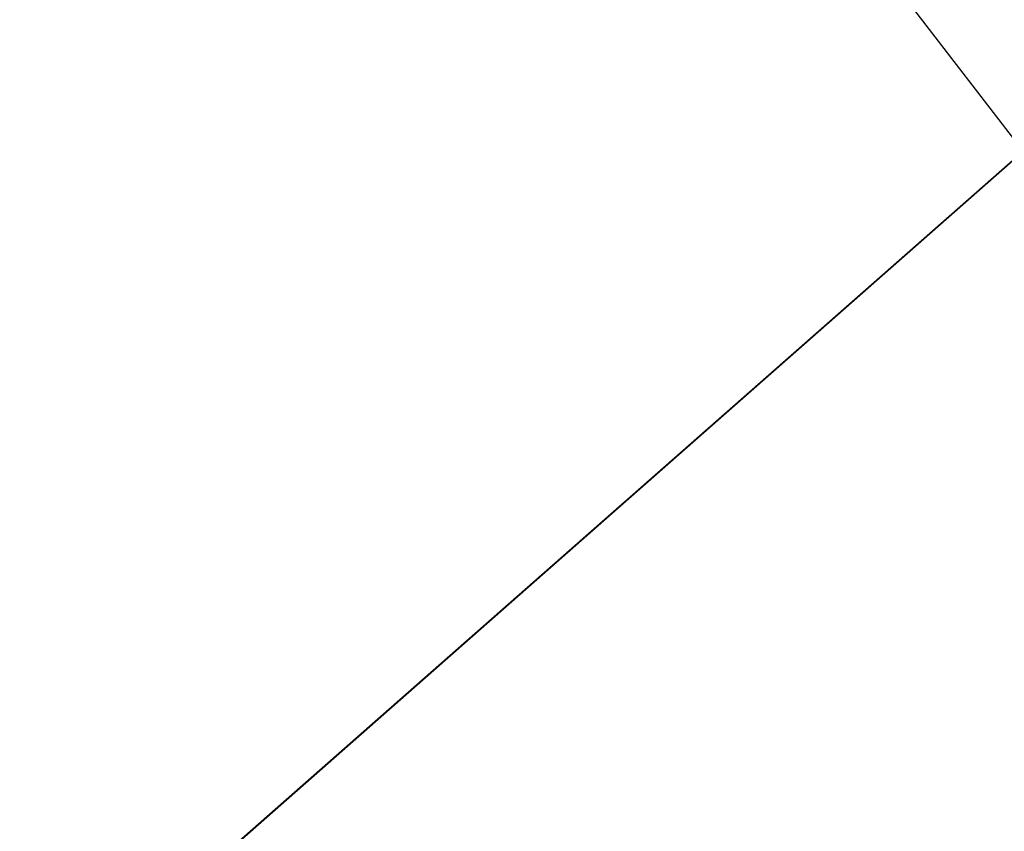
# Model space of a CAD drawing. Extents: x 0 to 457, y -4 to 453.
# Tile 78 of 256: x 129.413 to 129.548, y 127.025 to 127.137. Entities that reach past the tile are written whole.
import ezdxf

# ---------------------------------------------------------------- set-up
doc = ezdxf.new("R2010")
doc.units = 0
doc.layers.get('0').update_dxf_attribs({"color": 13, "linetype": 'CONTINUOUS'})

# ---------------------------------------------------------------- blocks, each defined once
blk = doc.blocks.new('GROUP_16')
for p, q in [((46.96992, 60.83276, 74.25878), (48.92299, 66.62618, 69.28427)), ((46.79203, 60.3051, 73.41822), (48.69582, 65.95234, 68.56703)), ((47.81898, 63.35134, 9.57888), (47.00575, 60.93905, 7.58108)), ((47.19125, 61.48931, 6.76144), (46.30884, 58.87179, 5))]:
    blk.add_line(p, q)
blk = doc.blocks.new('GROUP_7')
blk.add_blockref('GROUP_16', (0, 0, 40))
blk = doc.blocks.new('GROUP_22')
blk.add_line((30, 37.32051, 1.5), (25.17638, 39.31852, 1.5))
blk = doc.blocks.new('GROUP_23')
at = {"xscale": 1.1, "yscale": 1.1, "zscale": 2.5}
blk.add_blockref('GROUP_22', (225.86068, 225.89839, 112.02115), dxfattribs=at)
blk = doc.blocks.new('COMPONENT_9')
at = {"xscale": 0.4000000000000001, "yscale": 0.4000000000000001, "zscale": 0.4000000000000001}
for name, p in [('GROUP_23', (1.36441, 1.01227, 8.22885)), ('GROUP_7', (84.47849, 84.05427, 46.93731))]:
    blk.add_blockref(name, p, dxfattribs=at)
blk = doc.blocks.new('GROUP_2')
at = {"rotation": 150}
blk.add_blockref('COMPONENT_9', (236.549, 151.90558, 200), dxfattribs=at)

msp = doc.modelspace()

# ---------------------------------------------------------------- block references
msp.add_blockref('GROUP_2', (36.68642, 17.49894, -0.18904))

doc.saveas('drawing.dxf')
